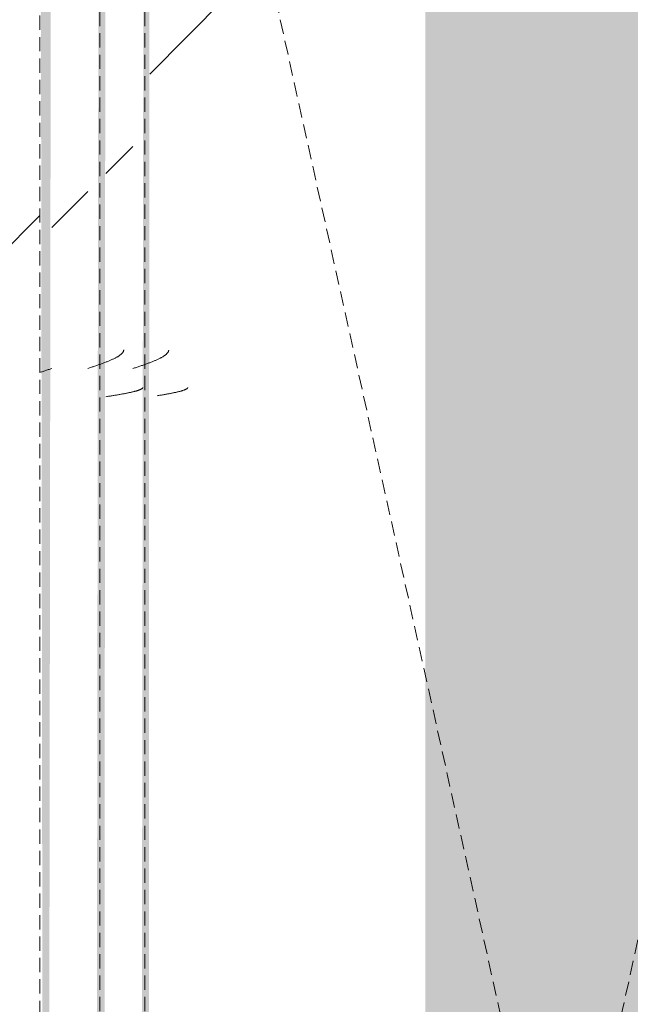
# Model space of a CAD drawing. Header units: millimetres. Extents: x 16156 to 91527, y 4646 to 113494.
# Tile 226 of 256: x 37753 to 37956, y 68525 to 68853. Entities that reach past the tile are written whole.
import ezdxf

# ---------------------------------------------------------------- set-up
doc = ezdxf.new("R2010")
doc.units = ezdxf.units.MM
doc.linetypes.add('ARC Demolished', pattern=[7.14375, 4.7625, -2.38125])
for name, color, linetype, lineweight in [('A--AR9__AlgVoorz', 1, 'Continuous', 9), ('A--L74__VasteSanitaireVoorz', 1, 'ARC Demolished', 9), ('A--L82__LosseGebruikersInvent', 1, 'ARC Demolished', 9)]:
    doc.layers.add(name, color=color, linetype=linetype, lineweight=lineweight)
pattern_1 = [(135, (67715.44, -36801.75), (-212.132, -212.132), [])]
pattern_2 = [(135.439, (68430.44, -36799.1), (-212.1307, -208.9106), [])]
pattern_3 = [(135, (68430.44, -37933), (-212.132, -212.132), [])]

# ---------------------------------------------------------------- blocks, each defined once
blk = doc.blocks.new('73_FU_Keukentop - Type 1-V231-AB-Begane grond - slooptekening')
at = {"layer": 'A--L82__LosseGebruikersInvent'}
h = blk.add_hatch(dxfattribs=at)
h.set_pattern_fill('FP_63', color=256, style=0, pattern_type=2)
h.set_pattern_definition(pattern_1)
h.paths.add_polyline_path([(1430, -957.5), (1430, 957.5), (-1430, 957.5), (-1425.57, -957.5), (1417.57, -957.5)])
h = blk.add_hatch(dxfattribs=at)
h.set_pattern_fill('FP_63', color=256, style=0, pattern_type=2)
h.set_pattern_definition(pattern_1)
h.paths.add_polyline_path([(1430, -957.5), (1430, 957.5), (-1430, 957.5), (-1425.57, -957.5), (1417.57, -957.5)])
blk.add_line((1430, 957.5), (-1430, 957.5), dxfattribs=at)
blk = doc.blocks.new('FP_326-AB-Begane grond - slooptekening')
at = {"layer": 'A--L74__VasteSanitaireVoorz', "color": 240, "linetype": 'Continuous'}
for p, q in [((-300.26, -124.43), (-300.31, -124.42)), ((-300.26, -124.43), (-300.31, -124.42)), ((-300.21, -124.45), (-300.26, -124.43)), ((-300.21, -124.45), (-300.26, -124.43)), ((-300.16, -124.48), (-300.21, -124.45)), ((-300.16, -124.48), (-300.21, -124.45)), ((-300.11, -124.51), (-300.16, -124.48)), ((-300.11, -124.51), (-300.16, -124.48)), ((-300.06, -124.55), (-300.11, -124.51)), ((-300.06, -124.55), (-300.11, -124.51)), ((-300.01, -124.6), (-300.06, -124.55)), ((-300.01, -124.6), (-300.06, -124.55)), ((-299.96, -124.66), (-300.01, -124.6)), ((-299.96, -124.66), (-300.01, -124.6)), ((-299.92, -124.72), (-299.96, -124.66)), ((-299.92, -124.72), (-299.96, -124.66)), ((-299.87, -124.79), (-299.92, -124.72)), ((-299.87, -124.79), (-299.92, -124.72)), ((-299.82, -124.86), (-299.87, -124.79)), ((-299.82, -124.86), (-299.87, -124.79)), ((-299.77, -124.95), (-299.82, -124.86)), ((-299.77, -124.95), (-299.82, -124.86)), ((-299.72, -125.04), (-299.77, -124.95)), ((-299.72, -125.04), (-299.77, -124.95)), ((-299.67, -125.14), (-299.72, -125.04)), ((-299.67, -125.14), (-299.72, -125.04)), ((-299.62, -125.24), (-299.67, -125.14)), ((-299.62, -125.24), (-299.67, -125.14)), ((-299.57, -125.35), (-299.62, -125.24)), ((-299.57, -125.35), (-299.62, -125.24)), ((-299.52, -125.47), (-299.57, -125.35)), ((-299.52, -125.47), (-299.57, -125.35)), ((-299.47, -125.6), (-299.52, -125.47)), ((-299.47, -125.6), (-299.52, -125.47)), ((-299.43, -125.73), (-299.47, -125.6)), ((-299.43, -125.73), (-299.47, -125.6)), ((-299.38, -125.87), (-299.43, -125.73)), ((-299.38, -125.87), (-299.43, -125.73)), ((-299.33, -126.02), (-299.38, -125.87)), ((-299.33, -126.02), (-299.38, -125.87)), ((-299.28, -126.17), (-299.33, -126.02)), ((-299.28, -126.17), (-299.33, -126.02)), ((-299.23, -126.33), (-299.28, -126.17)), ((-299.23, -126.33), (-299.28, -126.17)), ((-299.18, -126.49), (-299.23, -126.33)), ((-299.18, -126.49), (-299.23, -126.33)), ((-299.13, -126.66), (-299.18, -126.49)), ((-299.13, -126.66), (-299.18, -126.49)), ((-299.08, -126.84), (-299.13, -126.66)), ((-299.08, -126.84), (-299.13, -126.66)), ((-299.03, -127.02), (-299.08, -126.84)), ((-299.03, -127.02), (-299.08, -126.84)), ((-298.98, -127.21), (-299.03, -127.02)), ((-298.98, -127.21), (-299.03, -127.02)), ((-298.94, -127.4), (-298.98, -127.21)), ((-298.94, -127.4), (-298.98, -127.21)), ((-298.89, -127.6), (-298.94, -127.4)), ((-298.89, -127.6), (-298.94, -127.4)), ((-298.84, -127.81), (-298.89, -127.6)), ((-298.84, -127.81), (-298.89, -127.6)), ((-298.79, -128.02), (-298.84, -127.81)), ((-298.79, -128.02), (-298.84, -127.81)), ((-298.74, -128.23), (-298.79, -128.02)), ((-298.74, -128.23), (-298.79, -128.02)), ((-298.69, -128.45), (-298.74, -128.23)), ((-298.69, -128.45), (-298.74, -128.23)), ((-298.64, -128.68), (-298.69, -128.45)), ((-298.64, -128.68), (-298.69, -128.45)), ((-298.59, -128.91), (-298.64, -128.68)), ((-298.59, -128.91), (-298.64, -128.68)), ((-298.54, -129.15), (-298.59, -128.91)), ((-298.54, -129.15), (-298.59, -128.91)), ((-298.49, -129.39), (-298.54, -129.15)), ((-298.49, -129.39), (-298.54, -129.15)), ((-298.45, -129.63), (-298.49, -129.39)), ((-298.45, -129.63), (-298.49, -129.39)), ((-298.4, -129.88), (-298.45, -129.63)), ((-298.4, -129.88), (-298.45, -129.63)), ((-298.35, -130.13), (-298.4, -129.88)), ((-298.35, -130.13), (-298.4, -129.88)), ((-298.3, -130.39), (-298.35, -130.13)), ((-298.3, -130.39), (-298.35, -130.13)), ((-298.25, -130.65), (-298.3, -130.39)), ((-298.25, -130.65), (-298.3, -130.39)), ((-298.2, -130.91), (-298.25, -130.65)), ((-298.2, -130.91), (-298.25, -130.65)), ((-298.15, -131.18), (-298.2, -130.91)), ((-298.15, -131.18), (-298.2, -130.91)), ((-298.1, -131.45), (-298.15, -131.18)), ((-298.1, -131.45), (-298.15, -131.18)), ((-298.05, -131.73), (-298.1, -131.45)), ((-298.05, -131.73), (-298.1, -131.45)), ((-298, -132.01), (-298.05, -131.73)), ((-298, -132.01), (-298.05, -131.73)), ((-297.96, -132.29), (-298, -132.01)), ((-297.96, -132.29), (-298, -132.01)), ((-297.91, -132.57), (-297.96, -132.29)), ((-297.91, -132.57), (-297.96, -132.29)), ((-297.86, -132.85), (-297.91, -132.57)), ((-297.86, -132.85), (-297.91, -132.57)), ((-297.81, -133.14), (-297.86, -132.85)), ((-297.81, -133.14), (-297.86, -132.85)), ((-297.76, -133.43), (-297.81, -133.14)), ((-297.76, -133.43), (-297.81, -133.14)), ((-297.71, -133.72), (-297.76, -133.43)), ((-297.71, -133.72), (-297.76, -133.43)), ((-297.66, -134.02), (-297.71, -133.72)), ((-297.66, -134.02), (-297.71, -133.72)), ((-297.61, -134.31), (-297.66, -134.02)), ((-297.61, -134.31), (-297.66, -134.02)), ((-297.56, -134.61), (-297.61, -134.31)), ((-297.56, -134.61), (-297.61, -134.31))]:
    blk.add_line(p, q, dxfattribs=at)
blk = doc.blocks.new('FP_327-AB-Begane grond - slooptekening')
at = {"layer": 'A--L74__VasteSanitaireVoorz', "color": 240, "linetype": 'Continuous'}
for p, q in [((-312.71, -130.78), (-312.81, -130.77)), ((-312.71, -130.78), (-312.81, -130.77)), ((-312.61, -130.8), (-312.71, -130.78)), ((-312.61, -130.8), (-312.71, -130.78)), ((-312.51, -130.83), (-312.61, -130.8)), ((-312.51, -130.83), (-312.61, -130.8)), ((-312.41, -130.86), (-312.51, -130.83)), ((-312.41, -130.86), (-312.51, -130.83)), ((-312.32, -130.9), (-312.41, -130.86)), ((-312.32, -130.9), (-312.41, -130.86)), ((-312.22, -130.95), (-312.32, -130.9)), ((-312.22, -130.95), (-312.32, -130.9)), ((-312.12, -131), (-312.22, -130.95)), ((-312.12, -131), (-312.22, -130.95)), ((-312.02, -131.06), (-312.12, -131)), ((-312.02, -131.06), (-312.12, -131)), ((-311.92, -131.13), (-312.02, -131.06)), ((-311.92, -131.13), (-312.02, -131.06)), ((-311.82, -131.2), (-311.92, -131.13)), ((-311.82, -131.2), (-311.92, -131.13)), ((-311.73, -131.29), (-311.82, -131.2)), ((-311.73, -131.29), (-311.82, -131.2)), ((-311.63, -131.37), (-311.73, -131.29)), ((-311.63, -131.37), (-311.73, -131.29)), ((-311.53, -131.47), (-311.63, -131.37)), ((-311.53, -131.47), (-311.63, -131.37)), ((-311.43, -131.57), (-311.53, -131.47)), ((-311.43, -131.57), (-311.53, -131.47)), ((-311.33, -131.68), (-311.43, -131.57)), ((-311.33, -131.68), (-311.43, -131.57)), ((-311.24, -131.8), (-311.33, -131.68)), ((-311.24, -131.8), (-311.33, -131.68)), ((-311.14, -131.92), (-311.24, -131.8)), ((-311.14, -131.92), (-311.24, -131.8)), ((-311.04, -132.05), (-311.14, -131.92)), ((-311.04, -132.05), (-311.14, -131.92)), ((-310.94, -132.18), (-311.04, -132.05)), ((-310.94, -132.18), (-311.04, -132.05)), ((-310.84, -132.33), (-310.94, -132.18)), ((-310.84, -132.33), (-310.94, -132.18)), ((-310.74, -132.47), (-310.84, -132.33)), ((-310.74, -132.47), (-310.84, -132.33)), ((-310.65, -132.63), (-310.74, -132.47)), ((-310.65, -132.63), (-310.74, -132.47)), ((-310.55, -132.79), (-310.65, -132.63)), ((-310.55, -132.79), (-310.65, -132.63)), ((-310.45, -132.95), (-310.55, -132.79)), ((-310.45, -132.95), (-310.55, -132.79)), ((-310.35, -133.13), (-310.45, -132.95)), ((-310.35, -133.13), (-310.45, -132.95)), ((-310.25, -133.31), (-310.35, -133.13)), ((-310.25, -133.31), (-310.35, -133.13)), ((-310.16, -133.49), (-310.25, -133.31)), ((-310.16, -133.49), (-310.25, -133.31)), ((-310.06, -133.68), (-310.16, -133.49)), ((-310.06, -133.68), (-310.16, -133.49)), ((-309.96, -133.87), (-310.06, -133.68)), ((-309.96, -133.87), (-310.06, -133.68)), ((-309.86, -134.07), (-309.96, -133.87)), ((-309.86, -134.07), (-309.96, -133.87)), ((-309.76, -134.28), (-309.86, -134.07)), ((-309.76, -134.28), (-309.86, -134.07)), ((-309.66, -134.49), (-309.76, -134.28)), ((-309.66, -134.49), (-309.76, -134.28)), ((-309.57, -134.7), (-309.66, -134.49)), ((-309.57, -134.7), (-309.66, -134.49)), ((-309.47, -134.92), (-309.57, -134.7)), ((-309.47, -134.92), (-309.57, -134.7)), ((-309.37, -135.15), (-309.47, -134.92)), ((-309.37, -135.15), (-309.47, -134.92)), ((-309.27, -135.38), (-309.37, -135.15)), ((-309.27, -135.38), (-309.37, -135.15)), ((-309.17, -135.61), (-309.27, -135.38)), ((-309.17, -135.61), (-309.27, -135.38)), ((-309.08, -135.85), (-309.17, -135.61)), ((-309.08, -135.85), (-309.17, -135.61)), ((-308.98, -136.09), (-309.08, -135.85)), ((-308.98, -136.09), (-309.08, -135.85)), ((-308.88, -136.34), (-308.98, -136.09)), ((-308.88, -136.34), (-308.98, -136.09)), ((-308.78, -136.59), (-308.88, -136.34)), ((-308.78, -136.59), (-308.88, -136.34)), ((-308.68, -136.84), (-308.78, -136.59)), ((-308.68, -136.84), (-308.78, -136.59)), ((-308.58, -137.1), (-308.68, -136.84)), ((-308.58, -137.1), (-308.68, -136.84)), ((-308.49, -137.36), (-308.58, -137.1)), ((-308.49, -137.36), (-308.58, -137.1)), ((-308.39, -137.63), (-308.49, -137.36)), ((-308.39, -137.63), (-308.49, -137.36)), ((-308.29, -137.89), (-308.39, -137.63)), ((-308.29, -137.89), (-308.39, -137.63)), ((-308.19, -138.17), (-308.29, -137.89)), ((-308.19, -138.17), (-308.29, -137.89)), ((-308.09, -138.44), (-308.19, -138.17)), ((-308.09, -138.44), (-308.19, -138.17)), ((-308, -138.71), (-308.09, -138.44)), ((-308, -138.71), (-308.09, -138.44)), ((-307.9, -138.99), (-308, -138.71)), ((-307.9, -138.99), (-308, -138.71)), ((-307.8, -139.27), (-307.9, -138.99)), ((-307.8, -139.27), (-307.9, -138.99)), ((-307.7, -139.55), (-307.8, -139.27)), ((-307.7, -139.55), (-307.8, -139.27)), ((-307.6, -139.84), (-307.7, -139.55)), ((-307.6, -139.84), (-307.7, -139.55)), ((-307.5, -140.13), (-307.6, -139.84)), ((-307.5, -140.13), (-307.6, -139.84)), ((-307.41, -140.41), (-307.5, -140.13)), ((-307.41, -140.41), (-307.5, -140.13)), ((-307.31, -140.7), (-307.41, -140.41)), ((-307.31, -140.7), (-307.41, -140.41)), ((-307.21, -140.99), (-307.31, -140.7)), ((-307.21, -140.99), (-307.31, -140.7)), ((-307.11, -141.28), (-307.21, -140.99)), ((-307.11, -141.28), (-307.21, -140.99)), ((-307.01, -141.58), (-307.11, -141.28)), ((-307.01, -141.58), (-307.11, -141.28)), ((-306.92, -141.87), (-307.01, -141.58)), ((-306.92, -141.87), (-307.01, -141.58)), ((-306.82, -142.16), (-306.92, -141.87)), ((-306.82, -142.16), (-306.92, -141.87)), ((-306.72, -142.46), (-306.82, -142.16)), ((-306.72, -142.46), (-306.82, -142.16)), ((-306.62, -142.75), (-306.72, -142.46)), ((-306.62, -142.75), (-306.72, -142.46))]:
    blk.add_line(p, q, dxfattribs=at)
at = {"layer": 'A--L74__VasteSanitaireVoorz'}
blk.add_line((715, -138.75), (-695, -138.75), dxfattribs=at)
blk = doc.blocks.new('FP_328-AB-Begane grond - slooptekening')
at = {"layer": 'A--L74__VasteSanitaireVoorz', "color": 240, "linetype": 'Continuous'}
for p, q in [((-300.27, -139.43), (-300.31, -139.42)), ((-300.27, -139.43), (-300.31, -139.42)), ((-300.22, -139.45), (-300.27, -139.43)), ((-300.22, -139.45), (-300.27, -139.43)), ((-300.17, -139.48), (-300.22, -139.45)), ((-300.17, -139.48), (-300.22, -139.45)), ((-300.12, -139.51), (-300.17, -139.48)), ((-300.12, -139.51), (-300.17, -139.48)), ((-300.07, -139.55), (-300.12, -139.51)), ((-300.07, -139.55), (-300.12, -139.51)), ((-300.02, -139.6), (-300.07, -139.55)), ((-300.02, -139.6), (-300.07, -139.55)), ((-299.97, -139.66), (-300.02, -139.6)), ((-299.97, -139.66), (-300.02, -139.6)), ((-299.92, -139.72), (-299.97, -139.66)), ((-299.92, -139.72), (-299.97, -139.66)), ((-299.87, -139.79), (-299.92, -139.72)), ((-299.87, -139.79), (-299.92, -139.72)), ((-299.82, -139.87), (-299.87, -139.79)), ((-299.82, -139.87), (-299.87, -139.79)), ((-299.78, -139.95), (-299.82, -139.87)), ((-299.78, -139.95), (-299.82, -139.87)), ((-299.73, -140.04), (-299.78, -139.95)), ((-299.73, -140.04), (-299.78, -139.95)), ((-299.68, -140.14), (-299.73, -140.04)), ((-299.68, -140.14), (-299.73, -140.04)), ((-299.63, -140.25), (-299.68, -140.14)), ((-299.63, -140.25), (-299.68, -140.14)), ((-299.58, -140.36), (-299.63, -140.25)), ((-299.58, -140.36), (-299.63, -140.25)), ((-299.53, -140.48), (-299.58, -140.36)), ((-299.53, -140.48), (-299.58, -140.36)), ((-299.48, -140.6), (-299.53, -140.48)), ((-299.48, -140.6), (-299.53, -140.48)), ((-299.43, -140.74), (-299.48, -140.6)), ((-299.43, -140.74), (-299.48, -140.6)), ((-299.38, -140.88), (-299.43, -140.74)), ((-299.38, -140.88), (-299.43, -140.74)), ((-299.33, -141.02), (-299.38, -140.88)), ((-299.33, -141.02), (-299.38, -140.88)), ((-299.28, -141.17), (-299.33, -141.02)), ((-299.28, -141.17), (-299.33, -141.02)), ((-299.24, -141.33), (-299.28, -141.17)), ((-299.24, -141.33), (-299.28, -141.17)), ((-299.19, -141.5), (-299.24, -141.33)), ((-299.19, -141.5), (-299.24, -141.33)), ((-299.14, -141.67), (-299.19, -141.5)), ((-299.14, -141.67), (-299.19, -141.5)), ((-299.09, -141.85), (-299.14, -141.67)), ((-299.09, -141.85), (-299.14, -141.67)), ((-299.04, -142.03), (-299.09, -141.85)), ((-299.04, -142.03), (-299.09, -141.85)), ((-298.99, -142.22), (-299.04, -142.03)), ((-298.99, -142.22), (-299.04, -142.03)), ((-298.94, -142.41), (-298.99, -142.22)), ((-298.94, -142.41), (-298.99, -142.22)), ((-298.89, -142.61), (-298.94, -142.41)), ((-298.89, -142.61), (-298.94, -142.41)), ((-298.84, -142.82), (-298.89, -142.61)), ((-298.84, -142.82), (-298.89, -142.61)), ((-298.79, -143.03), (-298.84, -142.82)), ((-298.79, -143.03), (-298.84, -142.82)), ((-298.74, -143.25), (-298.79, -143.03)), ((-298.74, -143.25), (-298.79, -143.03)), ((-298.7, -143.47), (-298.74, -143.25)), ((-298.7, -143.47), (-298.74, -143.25)), ((-298.65, -143.7), (-298.7, -143.47)), ((-298.65, -143.7), (-298.7, -143.47)), ((-298.6, -143.93), (-298.65, -143.7)), ((-298.6, -143.93), (-298.65, -143.7)), ((-298.55, -144.16), (-298.6, -143.93)), ((-298.55, -144.16), (-298.6, -143.93)), ((-298.5, -144.4), (-298.55, -144.16)), ((-298.5, -144.4), (-298.55, -144.16)), ((-298.45, -144.65), (-298.5, -144.4)), ((-298.45, -144.65), (-298.5, -144.4)), ((-298.4, -144.9), (-298.45, -144.65)), ((-298.4, -144.9), (-298.45, -144.65)), ((-298.35, -145.15), (-298.4, -144.9)), ((-298.35, -145.15), (-298.4, -144.9)), ((-298.3, -145.41), (-298.35, -145.15)), ((-298.3, -145.41), (-298.35, -145.15)), ((-298.25, -145.67), (-298.3, -145.41)), ((-298.25, -145.67), (-298.3, -145.41)), ((-298.2, -145.94), (-298.25, -145.67)), ((-298.2, -145.94), (-298.25, -145.67)), ((-298.16, -146.21), (-298.2, -145.94)), ((-298.16, -146.21), (-298.2, -145.94)), ((-298.11, -146.48), (-298.16, -146.21)), ((-298.11, -146.48), (-298.16, -146.21)), ((-298.06, -146.75), (-298.11, -146.48)), ((-298.06, -146.75), (-298.11, -146.48)), ((-298.01, -147.03), (-298.06, -146.75)), ((-298.01, -147.03), (-298.06, -146.75)), ((-297.96, -147.31), (-298.01, -147.03)), ((-297.96, -147.31), (-298.01, -147.03)), ((-297.91, -147.6), (-297.96, -147.31)), ((-297.91, -147.6), (-297.96, -147.31)), ((-297.86, -147.88), (-297.91, -147.6)), ((-297.86, -147.88), (-297.91, -147.6)), ((-297.81, -148.17), (-297.86, -147.88)), ((-297.81, -148.17), (-297.86, -147.88)), ((-297.76, -148.46), (-297.81, -148.17)), ((-297.76, -148.46), (-297.81, -148.17)), ((-297.71, -148.75), (-297.76, -148.46)), ((-297.71, -148.75), (-297.76, -148.46)), ((-297.66, -149.05), (-297.71, -148.75)), ((-297.66, -149.05), (-297.71, -148.75)), ((-297.62, -149.34), (-297.66, -149.05)), ((-297.62, -149.34), (-297.66, -149.05)), ((-297.57, -149.64), (-297.62, -149.34)), ((-297.57, -149.64), (-297.62, -149.34)), ((-297.52, -149.94), (-297.57, -149.64)), ((-297.52, -149.94), (-297.57, -149.64)), ((-297.47, -150.24), (-297.52, -149.94)), ((-297.47, -150.24), (-297.52, -149.94)), ((-297.42, -150.54), (-297.47, -150.24)), ((-297.42, -150.54), (-297.47, -150.24)), ((-297.37, -150.84), (-297.42, -150.54)), ((-297.37, -150.84), (-297.42, -150.54)), ((-297.32, -151.14), (-297.37, -150.84)), ((-297.32, -151.14), (-297.37, -150.84)), ((-297.27, -151.45), (-297.32, -151.14)), ((-297.27, -151.45), (-297.32, -151.14)), ((-297.22, -151.75), (-297.27, -151.45)), ((-297.22, -151.75), (-297.27, -151.45))]:
    blk.add_line(p, q, dxfattribs=at)
blk = doc.blocks.new('FP_329-AB-Begane grond - slooptekening')
at = {"layer": 'A--L74__VasteSanitaireVoorz', "color": 240, "linetype": 'Continuous'}
for p, q in [((-312.75, -145.78), (-312.85, -145.77)), ((-312.75, -145.78), (-312.85, -145.77)), ((-312.65, -145.8), (-312.75, -145.78)), ((-312.65, -145.8), (-312.75, -145.78)), ((-312.55, -145.83), (-312.65, -145.8)), ((-312.55, -145.83), (-312.65, -145.8)), ((-312.46, -145.86), (-312.55, -145.83)), ((-312.46, -145.86), (-312.55, -145.83)), ((-312.36, -145.9), (-312.46, -145.86)), ((-312.36, -145.9), (-312.46, -145.86)), ((-312.26, -145.95), (-312.36, -145.9)), ((-312.26, -145.95), (-312.36, -145.9)), ((-312.16, -146), (-312.26, -145.95)), ((-312.16, -146), (-312.26, -145.95)), ((-312.06, -146.06), (-312.16, -146)), ((-312.06, -146.06), (-312.16, -146)), ((-311.97, -146.13), (-312.06, -146.06)), ((-311.97, -146.13), (-312.06, -146.06)), ((-311.87, -146.2), (-311.97, -146.13)), ((-311.87, -146.2), (-311.97, -146.13)), ((-311.77, -146.29), (-311.87, -146.2)), ((-311.77, -146.29), (-311.87, -146.2)), ((-311.67, -146.37), (-311.77, -146.29)), ((-311.67, -146.37), (-311.77, -146.29)), ((-311.57, -146.47), (-311.67, -146.37)), ((-311.57, -146.47), (-311.67, -146.37)), ((-311.47, -146.57), (-311.57, -146.47)), ((-311.47, -146.57), (-311.57, -146.47)), ((-311.38, -146.68), (-311.47, -146.57)), ((-311.38, -146.68), (-311.47, -146.57)), ((-311.28, -146.8), (-311.38, -146.68)), ((-311.28, -146.8), (-311.38, -146.68)), ((-311.18, -146.92), (-311.28, -146.8)), ((-311.18, -146.92), (-311.28, -146.8)), ((-311.08, -147.05), (-311.18, -146.92)), ((-311.08, -147.05), (-311.18, -146.92)), ((-310.98, -147.18), (-311.08, -147.05)), ((-310.98, -147.18), (-311.08, -147.05)), ((-310.89, -147.33), (-310.98, -147.18)), ((-310.89, -147.33), (-310.98, -147.18)), ((-310.79, -147.47), (-310.89, -147.33)), ((-310.79, -147.47), (-310.89, -147.33)), ((-310.69, -147.63), (-310.79, -147.47)), ((-310.69, -147.63), (-310.79, -147.47)), ((-310.59, -147.79), (-310.69, -147.63)), ((-310.59, -147.79), (-310.69, -147.63)), ((-310.49, -147.95), (-310.59, -147.79)), ((-310.49, -147.95), (-310.59, -147.79)), ((-310.39, -148.13), (-310.49, -147.95)), ((-310.39, -148.13), (-310.49, -147.95)), ((-310.3, -148.31), (-310.39, -148.13)), ((-310.3, -148.31), (-310.39, -148.13)), ((-310.2, -148.49), (-310.3, -148.31)), ((-310.2, -148.49), (-310.3, -148.31)), ((-310.1, -148.68), (-310.2, -148.49)), ((-310.1, -148.68), (-310.2, -148.49)), ((-310, -148.87), (-310.1, -148.68)), ((-310, -148.87), (-310.1, -148.68)), ((-309.9, -149.07), (-310, -148.87)), ((-309.9, -149.07), (-310, -148.87)), ((-309.81, -149.28), (-309.9, -149.07)), ((-309.81, -149.28), (-309.9, -149.07)), ((-309.71, -149.49), (-309.81, -149.28)), ((-309.71, -149.49), (-309.81, -149.28)), ((-309.61, -149.7), (-309.71, -149.49)), ((-309.61, -149.7), (-309.71, -149.49)), ((-309.51, -149.92), (-309.61, -149.7)), ((-309.51, -149.92), (-309.61, -149.7)), ((-309.41, -150.15), (-309.51, -149.92)), ((-309.41, -150.15), (-309.51, -149.92)), ((-309.32, -150.38), (-309.41, -150.15)), ((-309.32, -150.38), (-309.41, -150.15)), ((-309.22, -150.61), (-309.32, -150.38)), ((-309.22, -150.61), (-309.32, -150.38)), ((-309.12, -150.85), (-309.22, -150.61)), ((-309.12, -150.85), (-309.22, -150.61)), ((-309.02, -151.09), (-309.12, -150.85)), ((-309.02, -151.09), (-309.12, -150.85)), ((-308.92, -151.34), (-309.02, -151.09)), ((-308.92, -151.34), (-309.02, -151.09)), ((-308.82, -151.59), (-308.92, -151.34)), ((-308.82, -151.59), (-308.92, -151.34)), ((-308.73, -151.84), (-308.82, -151.59)), ((-308.73, -151.84), (-308.82, -151.59)), ((-308.63, -152.1), (-308.73, -151.84)), ((-308.63, -152.1), (-308.73, -151.84)), ((-308.53, -152.36), (-308.63, -152.1)), ((-308.53, -152.36), (-308.63, -152.1)), ((-308.43, -152.63), (-308.53, -152.36)), ((-308.43, -152.63), (-308.53, -152.36)), ((-308.33, -152.89), (-308.43, -152.63)), ((-308.33, -152.89), (-308.43, -152.63)), ((-308.24, -153.17), (-308.33, -152.89)), ((-308.24, -153.17), (-308.33, -152.89)), ((-308.14, -153.44), (-308.24, -153.17)), ((-308.14, -153.44), (-308.24, -153.17)), ((-308.04, -153.71), (-308.14, -153.44)), ((-308.04, -153.71), (-308.14, -153.44)), ((-307.94, -153.99), (-308.04, -153.71)), ((-307.94, -153.99), (-308.04, -153.71)), ((-307.84, -154.27), (-307.94, -153.99)), ((-307.84, -154.27), (-307.94, -153.99)), ((-307.74, -154.55), (-307.84, -154.27)), ((-307.74, -154.55), (-307.84, -154.27)), ((-307.65, -154.84), (-307.74, -154.55)), ((-307.65, -154.84), (-307.74, -154.55)), ((-307.55, -155.13), (-307.65, -154.84)), ((-307.55, -155.13), (-307.65, -154.84)), ((-307.45, -155.41), (-307.55, -155.13)), ((-307.45, -155.41), (-307.55, -155.13)), ((-307.35, -155.7), (-307.45, -155.41)), ((-307.35, -155.7), (-307.45, -155.41)), ((-307.25, -155.99), (-307.35, -155.7)), ((-307.25, -155.99), (-307.35, -155.7)), ((-307.16, -156.28), (-307.25, -155.99)), ((-307.16, -156.28), (-307.25, -155.99)), ((-307.06, -156.58), (-307.16, -156.28)), ((-307.06, -156.58), (-307.16, -156.28)), ((-306.96, -156.87), (-307.06, -156.58)), ((-306.96, -156.87), (-307.06, -156.58)), ((-306.86, -157.16), (-306.96, -156.87)), ((-306.86, -157.16), (-306.96, -156.87)), ((-306.76, -157.46), (-306.86, -157.16)), ((-306.76, -157.46), (-306.86, -157.16)), ((-306.66, -157.75), (-306.76, -157.46)), ((-306.66, -157.75), (-306.76, -157.46))]:
    blk.add_line(p, q, dxfattribs=at)
at = {"layer": 'A--L74__VasteSanitaireVoorz'}
blk.add_line((715, -153.75), (-695, -153.75), dxfattribs=at)
blk = doc.blocks.new('FP_330-AB-Begane grond - slooptekening')
at = {"layer": 'A--L74__VasteSanitaireVoorz', "color": 240, "linetype": 'Continuous'}
for p, q in [((-306.57, -170.04), (-306.66, -169.75)), ((-306.57, -170.04), (-306.66, -169.75)), ((-306.47, -170.34), (-306.57, -170.04)), ((-306.47, -170.34), (-306.57, -170.04)), ((-306.37, -170.63), (-306.47, -170.34)), ((-306.37, -170.63), (-306.47, -170.34)), ((-306.27, -170.92), (-306.37, -170.63)), ((-306.27, -170.92), (-306.37, -170.63)), ((-306.17, -171.22), (-306.27, -170.92)), ((-306.17, -171.22), (-306.27, -170.92)), ((-306.08, -171.51), (-306.17, -171.22)), ((-306.08, -171.51), (-306.17, -171.22)), ((-305.98, -171.8), (-306.08, -171.51)), ((-305.98, -171.8), (-306.08, -171.51)), ((-305.88, -172.09), (-305.98, -171.8)), ((-305.88, -172.09), (-305.98, -171.8)), ((-305.78, -172.37), (-305.88, -172.09)), ((-305.78, -172.37), (-305.88, -172.09)), ((-305.68, -172.66), (-305.78, -172.37)), ((-305.68, -172.66), (-305.78, -172.37)), ((-305.58, -172.95), (-305.68, -172.66)), ((-305.58, -172.95), (-305.68, -172.66)), ((-305.49, -173.23), (-305.58, -172.95)), ((-305.49, -173.23), (-305.58, -172.95)), ((-305.39, -173.51), (-305.49, -173.23)), ((-305.39, -173.51), (-305.49, -173.23)), ((-305.29, -173.79), (-305.39, -173.51)), ((-305.29, -173.79), (-305.39, -173.51))]:
    blk.add_line(p, q, dxfattribs=at)
blk = doc.blocks.new('52_PF_FB_Gutter_rectangle - End Outlet - 1430mm_W_ x 300mm_L_ x 60mm_H_ x 160mm_Dia_ 2-V320-AB-Begane grond - slooptekening')
at = {"layer": 'A--L74__VasteSanitaireVoorz', "linetype": 'Continuous'}
h = blk.add_hatch(dxfattribs=at)
h.set_pattern_fill('FP_88', color=256, style=0, pattern_type=2)
h.set_pattern_definition(pattern_2)
h.paths.add_polyline_path([(715, -45.2), (-695, -45.2), (-695, -137.1), (715, -137.1), (715, -61.93)])
h = blk.add_hatch(dxfattribs=at)
h.set_pattern_fill('FP_88', color=256, style=0, pattern_type=2)
h.set_pattern_definition(pattern_2)
h.paths.add_polyline_path([(715, -45.2), (-695, -45.2), (-695, -137.1), (715, -137.1), (715, -61.93)])
at = {"layer": 'A--L74__VasteSanitaireVoorz'}
h = blk.add_hatch(dxfattribs=at)
h.set_pattern_fill('FP_86', color=256, style=0, pattern_type=2)
h.set_pattern_definition(pattern_3)
h.paths.add_polyline_path([(715, -151.75), (711, -142.75), (-695, -142.75), (-695, -151.75), (711, -151.75)])
h = blk.add_hatch(dxfattribs=at)
h.set_pattern_fill('FP_86', color=256, style=0, pattern_type=2)
h.set_pattern_definition(pattern_3)
h.paths.add_polyline_path([(715, -151.75), (711, -142.75), (-695, -142.75), (-695, -151.75), (711, -151.75)])
h = blk.add_hatch(dxfattribs=at)
h.set_pattern_fill('FP_86', color=256, style=0, pattern_type=2)
h.set_pattern_definition(pattern_3)
h.paths.add_polyline_path([(715, -157.75), (-695, -157.75), (-695, -169.75), (715, -169.75)])
h = blk.add_hatch(dxfattribs=at)
h.set_pattern_fill('FP_86', color=256, style=0, pattern_type=2)
h.set_pattern_definition(pattern_3)
h.paths.add_polyline_path([(715, -157.75), (-695, -157.75), (-695, -169.75), (715, -169.75)])
for p in [(-695, 153.75), (-695, -153.75)]:
    blk.add_line(p, (0, 0), dxfattribs=at)
at = {"layer": 'A--L74__VasteSanitaireVoorz', "linetype": 'Continuous'}
for name in ['FP_326-AB-Begane grond - slooptekening', 'FP_328-AB-Begane grond - slooptekening', 'FP_330-AB-Begane grond - slooptekening']:
    blk.add_blockref(name, (0, 0), dxfattribs=at)
at = {"layer": 'A--L74__VasteSanitaireVoorz'}
for name in ['FP_327-AB-Begane grond - slooptekening', 'FP_329-AB-Begane grond - slooptekening']:
    blk.add_blockref(name, (0, 0), dxfattribs=at)

msp = doc.modelspace()

# ---------------------------------------------------------------- hatches: boundary and pattern name
at = {"layer": 'A--AR9__AlgVoorz'}
h = msp.add_hatch(color=7, dxfattribs=at)
h.paths.add_polyline_path([(34992.21, 66090.94), (35035.69, 66090.94), (35035.69, 66103.44), (44949.11, 66103.44), (44949.11, 69721.44), (44914.25, 69721.44), (44914.25, 68707.44), (43114.25, 68707.44), (43114.25, 69721.44), (41917.26, 69725.44), (41917.26, 70221.44), (43114.25, 70224.13), (43114.25, 72321.44), (41917.26, 72325.44), (41917.26, 72821.44), (43114.25, 72829.12), (43114.25, 73543.44), (44914.25, 73543.44), (44914.25, 72821.44), (44949.11, 72821.44), (44946.01, 73925.94), (39384.05, 73925.94), (39384.05, 73938.44), (33209.25, 73938.44), (33209.25, 72383.44), (32470.07, 72383.44), (32470.07, 70583.44), (33209.25, 70583.44), (33209.25, 66383.44), (32470.07, 66383.44), (32470.07, 66090.94), (34835.58, 66090.94)])
h.paths.add_polyline_path([(37637.57, 66285.44), (35496.75, 66289.44), (35500.75, 66304.27), (35844.25, 66305.44), (35840.25, 69126.62), (35496.75, 69129.44), (35496.77, 69144.27), (38106.75, 69141.01), (38102.75, 69126.62), (37759.25, 69125.44), (37763.25, 66304.27), (38106.75, 66297.88), (38106.75, 66286.62), (37759.25, 66285.44)])
h.paths.add_polyline_path([(35828.25, 66305.44), (35824.38, 66305.44), (35828.25, 69125.44), (35844.11, 69125.44), (35840.25, 66305.44)])
h.paths.add_polyline_path([(38104.75, 66305.44), (38086.88, 66305.44), (38090.75, 69125.44), (38106.61, 69125.44), (38105.58, 66305.44)])
h.paths.add_polyline_path([(35497.28, 66305.44), (35496.88, 66305.44), (35500.75, 69125.44), (35516.61, 69125.44), (35512.75, 66305.44), (35497.92, 66305.44)])
h.paths.add_polyline_path([(38070.1, 66305.44), (37978.2, 66305.44), (37978.2, 69125.44), (38071.54, 69125.44), (38070.54, 66305.44)])
h.paths.add_polyline_path([(37759.78, 66305.44), (37759.38, 66305.44), (37763.25, 69125.44), (37779.11, 69125.44), (37775.25, 66305.44), (37760.42, 66305.44)])
h.paths.add_polyline_path([(38084.75, 66305.44), (38071.88, 66305.44), (38075.75, 69125.44), (38086.68, 69125.44), (38085.27, 66305.44)])
h.paths.add_polyline_path([(35517.02, 66305.44), (35516.82, 66305.44), (35518.75, 69125.44), (35531.61, 69125.44), (35527.75, 66305.44), (35517.33, 66305.44)])
h.paths.add_polyline_path([(35769.58, 66305.44), (35715.7, 66305.44), (35715.7, 69125.44), (35809.04, 69125.44), (35807.6, 66305.44)])
h.paths.add_polyline_path([(35822.25, 66305.44), (35809.38, 66305.44), (35813.25, 69125.44), (35824.18, 69125.44), (35822.77, 66305.44)])
h.paths.add_polyline_path([(37779.52, 66305.44), (37779.32, 66305.44), (37781.25, 69125.44), (37794.11, 69125.44), (37790.25, 66305.44), (37779.83, 66305.44)])
h.paths.add_polyline_path([(37871.06, 66305.44), (37794.46, 66305.44), (37795.9, 69125.44), (37887.79, 69125.44), (37887.79, 66305.44)])
h.paths.add_polyline_path([(35536.08, 66305.44), (35531.96, 66305.44), (35536.08, 69125.44), (35625.29, 69125.44), (35625.29, 66305.44)])
h.paths.add_polyline_path([(42495.26, 69741.44), (42497.26, 69741.44), (42495.26, 69743.44)])
h.paths.add_polyline_path([(42708.75, 69741.44), (43079.79, 69741.44), (43079.79, 70201.44), (42554.72, 70201.44), (42554.72, 69741.44)])
h.paths.add_polyline_path([(43095.26, 69741.44), (43097.26, 69741.44), (43095.26, 69743.44)])
h.paths.add_polyline_path([(42307.54, 69741.44), (42479.79, 69741.44), (42479.79, 70201.44), (41954.72, 70201.44), (41954.72, 69741.44), (42074.04, 69741.44)])
h.paths.add_polyline_path([(41937.26, 69741.44), (41939.26, 69743.44), (41937.26, 69993.95)])
h.paths.add_polyline_path([(44914.25, 70221.44), (44949.11, 70221.44), (44949.11, 72321.44), (44914.25, 72321.44), (44914.25, 70278.26)])
h.paths.add_polyline_path([(37759.25, 70683.44), (35496.75, 70687.44), (35500.75, 70702.27), (35844.25, 70703.44), (35840.25, 73524.62), (35496.75, 73527.44), (35500.75, 73542.27), (38106.75, 73539.44), (38102.75, 73524.62), (37759.25, 73523.44), (37763.25, 70702.27), (38106.75, 70699.44), (38102.75, 70684.62), (37759.26, 70684.62)])
h.paths.add_polyline_path([(35527.75, 70703.44), (35516.82, 70703.44), (35518.75, 73523.44), (35531.61, 73523.44), (35528.78, 70703.44)])
h.paths.add_polyline_path([(35512.75, 70703.44), (35496.88, 70703.44), (35500.75, 73523.44), (35516.61, 73523.44), (35513.78, 70703.44)])
h.paths.add_polyline_path([(35533.4, 70703.44), (35531.96, 70703.44), (35536.08, 73523.44), (35625.29, 73523.44), (35625.29, 70703.44), (35536.08, 70703.44)])
h.paths.add_polyline_path([(35715.7, 70703.44), (35715.7, 73523.44), (35809.04, 73523.44), (35807.6, 70703.44), (35769.58, 70703.44)])
h.paths.add_polyline_path([(37759.46, 70703.44), (37759.38, 70703.44), (37763.25, 73523.44), (37779.11, 73523.44), (37775.25, 70703.44), (37759.78, 70703.44)])
h.paths.add_polyline_path([(37781.25, 70703.44), (37779.32, 70703.44), (37781.25, 73523.44), (37794.11, 73523.44), (37790.25, 70703.44)])
h.paths.add_polyline_path([(37794.46, 70703.44), (37795.9, 73523.44), (37887.79, 73523.44), (37887.79, 70703.44), (37794.72, 70703.44)])
h.paths.add_polyline_path([(35809.78, 70703.44), (35809.38, 70703.44), (35813.25, 73523.44), (35824.18, 73523.44), (35822.25, 70703.44), (35810.42, 70703.44)])
h.paths.add_polyline_path([(38087.92, 70703.44), (38086.88, 70703.44), (38090.75, 73523.44), (38106.61, 73523.44), (38102.75, 70703.44), (38088.75, 70703.44)])
h.paths.add_polyline_path([(35824.78, 70703.44), (35824.38, 70707), (35828.25, 73523.44), (35844.11, 73523.44), (35840.25, 70703.44), (35825.42, 70703.44)])
h.paths.add_polyline_path([(38086.68, 70703.44), (38071.88, 70703.44), (38075.75, 73523.44), (38086.68, 73523.44), (38086.68, 70846.89)])
h.paths.add_polyline_path([(37978.2, 70703.44), (37978.2, 73523.44), (38071.54, 73523.44), (38070.1, 70703.44)])
h.paths.add_polyline_path([(41209.25, 71043.44), (40509.25, 71043.44), (40509.25, 73543.44), (41209.25, 73543.44), (41209.25, 71415.52)])
h.paths.add_polyline_path([(42774.53, 72341.44), (43079.79, 72341.44), (43079.79, 72801.44), (42554.72, 72801.44), (42554.72, 72341.44), (42734.16, 72341.44)])
h.paths.add_polyline_path([(42074.04, 72341.44), (42479.79, 72341.44), (42479.79, 72801.44), (41954.72, 72801.44), (41954.72, 72341.44)])
h.paths.add_polyline_path([(42537.26, 72341.44), (42539.26, 72343.44), (42537.26, 72552.77)])
h.paths.add_polyline_path([(43095.26, 72341.44), (43097.26, 72341.44), (43095.26, 72343.44)])
h.paths.add_polyline_path([(42495.26, 72341.44), (42497.26, 72341.44), (42495.26, 72343.44)])

# ---------------------------------------------------------------- block references
at = {"layer": 'A--L74__VasteSanitaireVoorz', "rotation": 269.9999999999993}
msp.add_blockref('52_PF_FB_Gutter_rectangle - End Outlet - 1430mm_W_ x 300mm_L_ x 60mm_H_ x 160mm_Dia_ 2-V320-AB-Begane grond - slooptekening', (37933, 68430.44), dxfattribs=at)
at = {"layer": 'A--L82__LosseGebruikersInvent', "rotation": 269.9999999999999}
msp.add_blockref('73_FU_Keukentop - Type 1-V231-AB-Begane grond - slooptekening', (36801.75, 67715.44), dxfattribs=at)

doc.saveas('drawing.dxf')
